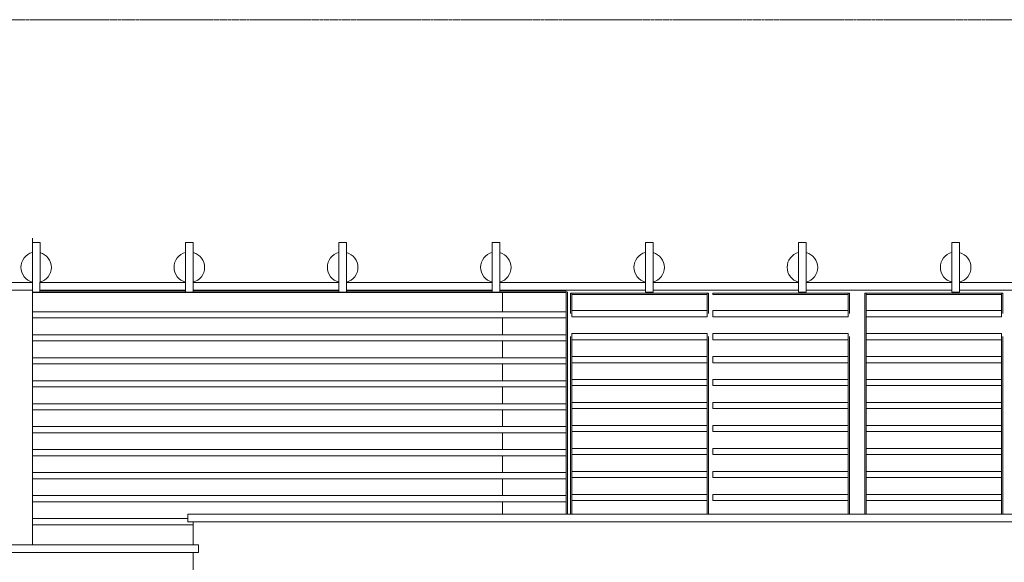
# Model space of a CAD drawing. Header units: millimetres. Extents: x -121668 to 127737, y 1553 to 34854.
# Tile 53 of 99: x 83180 to 89604, y 12360 to 15900. Entities that reach past the tile are written whole.
import ezdxf

# ---------------------------------------------------------------- set-up
doc = ezdxf.new("R2010")
doc.units = ezdxf.units.MM
doc.linetypes.add('Center', pattern=[40, 10, -5, 20, -5])
doc.linetypes.add('Dash', pattern=[6, 3, -3])
for name, color, linetype, lineweight in [('A-DETL-HDLN', 90, 'Dash', 9), ('A-FLOR', 192, 'Continuous', 9), ('A-FLOR-LEVL', 51, 'Continuous', 9), ('A-GENM', 13, 'Continuous', 20), ('A-GLAZ-CWMG', 51, 'Continuous', 20), ('A-WALL', 113, 'Continuous', 20)]:
    doc.layers.add(name, color=color, linetype=linetype, lineweight=lineweight)

# ---------------------------------------------------------------- blocks, each defined once
blk = doc.blocks.new('Walls 13 - Walls 13-9359694-Copy of GBP_SOUTH ELEVATION')
at = {"layer": 'A-WALL'}
for p, q in [((77889.2, 14185), (78839.3, 14185)), ((78839.3, 14135), (77889.2, 14135)), ((78889.2, 14185), (79839.3, 14185)), ((79839.3, 14135), (78889.2, 14135)), ((79889.2, 14185), (80839.3, 14185)), ((80839.3, 14135), (79889.2, 14135)), ((80889.2, 14185), (81839.3, 14185)), ((81839.3, 14135), (80889.2, 14135)), ((81889.2, 14185), (82839.3, 14185)), ((82839.3, 14135), (81889.2, 14135)), ((82889.2, 14185), (83839.3, 14185)), ((83839.3, 14135), (82889.2, 14135)), ((83889.2, 14185), (84839.3, 14185)), ((84839.3, 14135), (83889.2, 14135)), ((84889.2, 14185), (85839.3, 14185)), ((85839.3, 14135), (84889.2, 14135))]:
    blk.add_line(p, q, dxfattribs=at)
blk = doc.blocks.new('Rectangular Mullion - DLN_40 x 120mm _WD_-16830536-Copy of GBP_SOUTH ELEVATION')
at = {"layer": 'A-GLAZ-CWMG'}
for p, q in [((79854.3, 12645), (78839.3, 12645)), ((79889.3, 12605), (78839.3, 12605))]:
    blk.add_line(p, q, dxfattribs=at)
blk = doc.blocks.new('Rectangular Mullion - DLN_40 x 120mm _WD_-V157-Copy of GBP_SOUTH ELEVATION')
at = {"layer": 'A-GLAZ-CWMG'}
for p, q in [((82323.3, 12795), (78839.3, 12795)), ((82323.3, 12795), (82323.3, 12755)), ((82323.3, 12755), (78839.3, 12755))]:
    blk.add_line(p, q, dxfattribs=at)
blk = doc.blocks.new('Rectangular Mullion - DLN_8 x 75mm _WD_-16830537-Copy of GBP_SOUTH ELEVATION')
at = {"layer": 'A-GLAZ-CWMG'}
for p, q in [((82323.3, 14121), (78839.3, 14121)), ((79839.3, 14129), (78889.2, 14129)), ((80839.3, 14129), (79889.2, 14129)), ((81839.3, 14129), (80889.2, 14129)), ((82323.3, 14129), (81889.2, 14129)), ((82323.3, 14129), (82323.3, 14121))]:
    blk.add_line(p, q, dxfattribs=at)
blk = doc.blocks.new('Rectangular Mullion - DLN_40 x 100mm _WD_-11780857-Copy of GBP_SOUTH ELEVATION')
at = {"layer": 'A-GLAZ-CWMG'}
for p, q in [((82359.3, 13812.5), (82359.3, 13852.5)), ((83243.3, 13852.5), (82359.3, 13852.5)), ((83243.3, 13852.5), (83243.3, 13812.5)), ((83243.3, 13812.5), (82359.3, 13812.5))]:
    blk.add_line(p, q, dxfattribs=at)
blk = doc.blocks.new('Rectangular Mullion - DLN_8 x 75mm _WD_-11780552-Copy of GBP_SOUTH ELEVATION')
at = {"layer": 'A-GLAZ-CWMG'}
for p, q in [((82359.3, 14107), (82359.3, 14115)), ((83243.3, 14115), (82359.3, 14115)), ((83243.3, 14107), (82359.3, 14107)), ((83243.3, 14115), (83243.3, 14107))]:
    blk.add_line(p, q, dxfattribs=at)
blk = doc.blocks.new('Rectangular Mullion - DLN_8 x 75mm _WD_-5153721-Copy of GBP_SOUTH ELEVATION')
at = {"layer": 'A-GLAZ-CWMG'}
for p, q in [((82351.3, 12782.5), (82351.3, 12675)), ((82359.3, 12762.5), (82359.3, 12675))]:
    blk.add_line(p, q, dxfattribs=at)
blk = doc.blocks.new('Rectangular Mullion - DLN_8 x 75mm _WD_-V158-Copy of GBP_SOUTH ELEVATION')
at = {"layer": 'A-GLAZ-CWMG'}
for p, q in [((82351.3, 12932.5), (82351.3, 12782.5)), ((82359.3, 12912.5), (82359.3, 12803.5))]:
    blk.add_line(p, q, dxfattribs=at)
blk = doc.blocks.new('Rectangular Mullion - DLN_8 x 75mm _WD_-V159-Copy of GBP_SOUTH ELEVATION')
at = {"layer": 'A-GLAZ-CWMG'}
for p, q in [((82351.3, 13082.5), (82351.3, 12932.5)), ((82359.3, 13062.5), (82359.3, 12952.5))]:
    blk.add_line(p, q, dxfattribs=at)
blk = doc.blocks.new('Rectangular Mullion - DLN_8 x 75mm _WD_-11780775-Copy of GBP_SOUTH ELEVATION')
at = {"layer": 'A-GLAZ-CWMG'}
for p, q in [((82351.3, 14115), (82359.3, 14115)), ((82351.3, 14115), (82351.3, 13982.5)), ((82359.3, 14115), (82359.3, 14002.5))]:
    blk.add_line(p, q, dxfattribs=at)
blk = doc.blocks.new('Rectangular Mullion - DLN_8 x 75mm _WD_-11780776-Copy of GBP_SOUTH ELEVATION')
at = {"layer": 'A-GLAZ-CWMG'}
for p, q in [((83243.3, 14115), (83251.3, 14115)), ((83243.3, 14002.5), (83243.3, 14115)), ((83251.3, 13982.5), (83251.3, 14115))]:
    blk.add_line(p, q, dxfattribs=at)
blk = doc.blocks.new('Rectangular Mullion - DLN_8 x 75mm _WD_-5153724-Copy of GBP_SOUTH ELEVATION')
at = {"layer": 'A-GLAZ-CWMG'}
for p, q in [((83243.3, 12675), (83243.3, 12762.5)), ((83251.3, 12675), (83251.3, 12782.5))]:
    blk.add_line(p, q, dxfattribs=at)
blk = doc.blocks.new('Rectangular Mullion - DLN_8 x 75mm _WD_-V160-Copy of GBP_SOUTH ELEVATION')
at = {"layer": 'A-GLAZ-CWMG'}
for p, q in [((83251.3, 12782.5), (83251.3, 12932.5)), ((83243.3, 12803.5), (83243.3, 12912.5))]:
    blk.add_line(p, q, dxfattribs=at)
blk = doc.blocks.new('Rectangular Mullion - DLN_8 x 75mm _WD_-V161-Copy of GBP_SOUTH ELEVATION')
at = {"layer": 'A-GLAZ-CWMG'}
for p, q in [((83243.3, 12952.5), (83243.3, 13062.5)), ((83251.3, 12932.5), (83251.3, 13082.5))]:
    blk.add_line(p, q, dxfattribs=at)
blk = doc.blocks.new('Rectangular Mullion - DLN_8 x 75mm _WD_-V162-Copy of GBP_SOUTH ELEVATION')
at = {"layer": 'A-GLAZ-CWMG'}
for p, q in [((82323.3, 12675), (82323.3, 12755)), ((82331.3, 12675), (82331.3, 12775))]:
    blk.add_line(p, q, dxfattribs=at)
blk = doc.blocks.new('Rectangular Mullion - DLN_8 x 75mm _WD_-V163-Copy of GBP_SOUTH ELEVATION')
at = {"layer": 'A-GLAZ-CWMG'}
for p, q in [((82323.3, 13995), (82323.3, 14125)), ((82331.3, 13975), (82331.3, 14125))]:
    blk.add_line(p, q, dxfattribs=at)
blk = doc.blocks.new('Rectangular Mullion - DLN_40 x 120mm _WD_-12433719-Copy of GBP_SOUTH ELEVATION')
at = {"layer": 'A-GLAZ-CWMG'}
for p, q in [((83279.3, 12762.5), (83279.3, 12802.5)), ((84163.3, 12802.5), (83279.3, 12802.5)), ((84163.3, 12802.5), (84163.3, 12762.5)), ((84163.3, 12762.5), (83279.3, 12762.5))]:
    blk.add_line(p, q, dxfattribs=at)
blk = doc.blocks.new('DLN_Banner hook - DLN_Banner hook-13170166-Copy of GBP_SOUTH ELEVATION')
at = {"layer": 'A-GENM'}
for p, q in [((83889.3, 14447.4), (83839.3, 14447.4)), ((83839.3, 14447.4), (83839.3, 14381.5)), ((83889.3, 14380.4), (83889.3, 14447.4)), ((83839.3, 14381.5), (83839.3, 14187.8)), ((83889.3, 14380.4), (83889.3, 14188.2)), ((83839.3, 14273.4), (83839.3, 14295.9)), ((83889.3, 14295.9), (83889.3, 14273.4)), ((83839.3, 14187.8), (83839.3, 14121.9)), ((83889.2, 14121.9), (83889.2, 14188.1)), ((83839.3, 14121.9), (83889.2, 14121.9))]:
    blk.add_line(p, q, dxfattribs=at)
for centre, radius, start, end in [((83864.3, 14284.6), 100, 104.47751, 255.52249), ((83864.3, 14284.3), 99.3, 284.49646, 75.44474)]:
    blk.add_arc(centre, radius, start, end, dxfattribs=at)

msp = doc.modelspace()

# ---------------------------------------------------------------- linework, layer by layer
at = {"layer": 'A-DETL-HDLN'}
msp.add_line((93212.1, 15900), (41637.1, 15900), dxfattribs=at)
at = {"layer": 'A-FLOR'}
for p, q in [((84277.1, 12675), (92512.1, 12675)), ((84277.1, 12675), (84277.1, 12625)), ((98497.1, 12625), (84277.1, 12625)), ((71214.6, 12475), (84347.1, 12475)), ((84347.1, 12475), (84347.1, 12425)), ((84347.1, 12425), (71234.6, 12425))]:
    msp.add_line(p, q, dxfattribs=at)
at = {"layer": 'A-FLOR-LEVL', "linetype": 'Center', "lineweight": 5}
msp.add_line((23844.7, 15900), (112725.8, 15900), dxfattribs=at)
at = {"layer": 'A-WALL'}
for p, q in [((83262.1, 14475), (83262.1, 14447.4)), ((86328.9, 14129), (86328.9, 14135)), ((83262.1, 14119.9), (83262.1, 12475)), ((86328.9, 13995), (86328.9, 14119.9)), ((86328.9, 13845), (86328.9, 13955)), ((86328.9, 13695), (86328.9, 13805)), ((86328.9, 13545), (86328.9, 13655)), ((86328.9, 13395), (86328.9, 13505)), ((86328.9, 13245), (86328.9, 13355)), ((86328.9, 13095), (86328.9, 13205)), ((86328.9, 12945), (86328.9, 13055)), ((86328.9, 12795), (86328.9, 12905)), ((86328.9, 12675), (86328.9, 12755))]:
    msp.add_line(p, q, dxfattribs=at)
at = {"layer": 'A-WALL', "lineweight": 15}
for p, q in [((84312.1, 12625), (84312.1, 12475)), ((84312.1, 12425), (84312.1, 11450))]:
    msp.add_line(p, q, dxfattribs=at)

# ---------------------------------------------------------------- block references
at = {"layer": 'A-GENM'}
for p in [(-577.2, 0), (422.8, 0), (1422.8, 0), (2422.8, 0), (3422.8, 0), (4422.8, 0), (5422.8, 0)]:
    msp.add_blockref('DLN_Banner hook - DLN_Banner hook-13170166-Copy of GBP_SOUTH ELEVATION', p, dxfattribs=at)
at = {"layer": 'A-GLAZ-CWMG'}
for name, p in [('Rectangular Mullion - DLN_8 x 75mm _WD_-16830537-Copy of GBP_SOUTH ELEVATION', (4422.8, 0)), ('Rectangular Mullion - DLN_8 x 75mm _WD_-V163-Copy of GBP_SOUTH ELEVATION', (4422.8, 0)), ('Rectangular Mullion - DLN_8 x 75mm _WD_-11780775-Copy of GBP_SOUTH ELEVATION', (4422.8, 0)), ('Rectangular Mullion - DLN_8 x 75mm _WD_-11780552-Copy of GBP_SOUTH ELEVATION', (4422.8, 0)), ('Rectangular Mullion - DLN_8 x 75mm _WD_-11780776-Copy of GBP_SOUTH ELEVATION', (4422.8, 0)), ('Rectangular Mullion - DLN_8 x 75mm _WD_-11780552-Copy of GBP_SOUTH ELEVATION', (5342.8, 0)), ('Rectangular Mullion - DLN_8 x 75mm _WD_-11780776-Copy of GBP_SOUTH ELEVATION', (5342.8, 0)), ('Rectangular Mullion - DLN_8 x 75mm _WD_-11780775-Copy of GBP_SOUTH ELEVATION', (6342.8, 0)), ('Rectangular Mullion - DLN_8 x 75mm _WD_-11780552-Copy of GBP_SOUTH ELEVATION', (6342.8, 0)), ('Rectangular Mullion - DLN_8 x 75mm _WD_-11780776-Copy of GBP_SOUTH ELEVATION', (6342.8, 0)), ('Rectangular Mullion - DLN_40 x 120mm _WD_-V157-Copy of GBP_SOUTH ELEVATION', (4422.8, 1200)), ('Rectangular Mullion - DLN_8 x 75mm _WD_-V161-Copy of GBP_SOUTH ELEVATION', (3502.8, 892.5)), ('Rectangular Mullion - DLN_40 x 100mm _WD_-11780857-Copy of GBP_SOUTH ELEVATION', (4422.8, 150)), ('Rectangular Mullion - DLN_40 x 120mm _WD_-12433719-Copy of GBP_SOUTH ELEVATION', (4422.8, 1200)), ('Rectangular Mullion - DLN_8 x 75mm _WD_-V159-Copy of GBP_SOUTH ELEVATION', (6342.8, 900)), ('Rectangular Mullion - DLN_40 x 120mm _WD_-12433719-Copy of GBP_SOUTH ELEVATION', (5422.8, 1200)), ('Rectangular Mullion - DLN_40 x 120mm _WD_-V157-Copy of GBP_SOUTH ELEVATION', (4422.8, 1050)), ('Rectangular Mullion - DLN_8 x 75mm _WD_-V161-Copy of GBP_SOUTH ELEVATION', (3502.8, 742.5)), ('Rectangular Mullion - DLN_8 x 75mm _WD_-V159-Copy of GBP_SOUTH ELEVATION', (4422.8, 750)), ('Rectangular Mullion - DLN_40 x 100mm _WD_-11780857-Copy of GBP_SOUTH ELEVATION', (4422.8, 0)), ('Rectangular Mullion - DLN_8 x 75mm _WD_-V161-Copy of GBP_SOUTH ELEVATION', (4422.8, 750)), ('Rectangular Mullion - DLN_40 x 120mm _WD_-12433719-Copy of GBP_SOUTH ELEVATION', (4422.8, 1050)), ('Rectangular Mullion - DLN_8 x 75mm _WD_-V161-Copy of GBP_SOUTH ELEVATION', (5342.8, 750)), ('Rectangular Mullion - DLN_8 x 75mm _WD_-V159-Copy of GBP_SOUTH ELEVATION', (6342.8, 750)), ('Rectangular Mullion - DLN_40 x 120mm _WD_-12433719-Copy of GBP_SOUTH ELEVATION', (5422.8, 1050)), ('Rectangular Mullion - DLN_8 x 75mm _WD_-V161-Copy of GBP_SOUTH ELEVATION', (6342.8, 750)), ('Rectangular Mullion - DLN_40 x 120mm _WD_-V157-Copy of GBP_SOUTH ELEVATION', (4422.8, 900)), ('Rectangular Mullion - DLN_40 x 100mm _WD_-11780857-Copy of GBP_SOUTH ELEVATION', (4422.8, -150)), ('Rectangular Mullion - DLN_40 x 120mm _WD_-12433719-Copy of GBP_SOUTH ELEVATION', (4422.8, 900)), ('Rectangular Mullion - DLN_40 x 120mm _WD_-12433719-Copy of GBP_SOUTH ELEVATION', (5422.8, 900)), ('Rectangular Mullion - DLN_8 x 75mm _WD_-V161-Copy of GBP_SOUTH ELEVATION', (3502.8, 592.5)), ('Rectangular Mullion - DLN_8 x 75mm _WD_-V159-Copy of GBP_SOUTH ELEVATION', (4422.8, 600)), ('Rectangular Mullion - DLN_8 x 75mm _WD_-V161-Copy of GBP_SOUTH ELEVATION', (4422.8, 600)), ('Rectangular Mullion - DLN_8 x 75mm _WD_-V161-Copy of GBP_SOUTH ELEVATION', (5342.8, 600)), ('Rectangular Mullion - DLN_8 x 75mm _WD_-V159-Copy of GBP_SOUTH ELEVATION', (6342.8, 600)), ('Rectangular Mullion - DLN_8 x 75mm _WD_-V161-Copy of GBP_SOUTH ELEVATION', (6342.8, 600)), ('Rectangular Mullion - DLN_40 x 120mm _WD_-V157-Copy of GBP_SOUTH ELEVATION', (4422.8, 750)), ('Rectangular Mullion - DLN_8 x 75mm _WD_-V161-Copy of GBP_SOUTH ELEVATION', (3502.8, 442.5)), ('Rectangular Mullion - DLN_8 x 75mm _WD_-V159-Copy of GBP_SOUTH ELEVATION', (4422.8, 450)), ('Rectangular Mullion - DLN_40 x 100mm _WD_-11780857-Copy of GBP_SOUTH ELEVATION', (4422.8, -300)), ('Rectangular Mullion - DLN_8 x 75mm _WD_-V161-Copy of GBP_SOUTH ELEVATION', (4422.8, 450)), ('Rectangular Mullion - DLN_40 x 120mm _WD_-12433719-Copy of GBP_SOUTH ELEVATION', (4422.8, 750)), ('Rectangular Mullion - DLN_8 x 75mm _WD_-V161-Copy of GBP_SOUTH ELEVATION', (5342.8, 450)), ('Rectangular Mullion - DLN_8 x 75mm _WD_-V159-Copy of GBP_SOUTH ELEVATION', (6342.8, 450)), ('Rectangular Mullion - DLN_40 x 120mm _WD_-12433719-Copy of GBP_SOUTH ELEVATION', (5422.8, 750)), ('Rectangular Mullion - DLN_8 x 75mm _WD_-V161-Copy of GBP_SOUTH ELEVATION', (6342.8, 450)), ('Rectangular Mullion - DLN_40 x 120mm _WD_-V157-Copy of GBP_SOUTH ELEVATION', (4422.8, 600)), ('Rectangular Mullion - DLN_8 x 75mm _WD_-V161-Copy of GBP_SOUTH ELEVATION', (3502.8, 292.5)), ('Rectangular Mullion - DLN_8 x 75mm _WD_-V159-Copy of GBP_SOUTH ELEVATION', (4422.8, 300)), ('Rectangular Mullion - DLN_40 x 100mm _WD_-11780857-Copy of GBP_SOUTH ELEVATION', (4422.8, -450)), ('Rectangular Mullion - DLN_8 x 75mm _WD_-V161-Copy of GBP_SOUTH ELEVATION', (4422.8, 300)), ('Rectangular Mullion - DLN_40 x 120mm _WD_-12433719-Copy of GBP_SOUTH ELEVATION', (4422.8, 600)), ('Rectangular Mullion - DLN_8 x 75mm _WD_-V161-Copy of GBP_SOUTH ELEVATION', (5342.8, 300)), ('Rectangular Mullion - DLN_8 x 75mm _WD_-V159-Copy of GBP_SOUTH ELEVATION', (6342.8, 300)), ('Rectangular Mullion - DLN_40 x 120mm _WD_-12433719-Copy of GBP_SOUTH ELEVATION', (5422.8, 600)), ('Rectangular Mullion - DLN_8 x 75mm _WD_-V161-Copy of GBP_SOUTH ELEVATION', (6342.8, 300)), ('Rectangular Mullion - DLN_40 x 120mm _WD_-V157-Copy of GBP_SOUTH ELEVATION', (4422.8, 450)), ('Rectangular Mullion - DLN_40 x 100mm _WD_-11780857-Copy of GBP_SOUTH ELEVATION', (4422.8, -600)), ('Rectangular Mullion - DLN_40 x 120mm _WD_-12433719-Copy of GBP_SOUTH ELEVATION', (4422.8, 450)), ('Rectangular Mullion - DLN_40 x 120mm _WD_-12433719-Copy of GBP_SOUTH ELEVATION', (5422.8, 450)), ('Rectangular Mullion - DLN_8 x 75mm _WD_-V161-Copy of GBP_SOUTH ELEVATION', (3502.8, 142.5)), ('Rectangular Mullion - DLN_8 x 75mm _WD_-V159-Copy of GBP_SOUTH ELEVATION', (4422.8, 150)), ('Rectangular Mullion - DLN_8 x 75mm _WD_-V161-Copy of GBP_SOUTH ELEVATION', (4422.8, 150)), ('Rectangular Mullion - DLN_8 x 75mm _WD_-V161-Copy of GBP_SOUTH ELEVATION', (5342.8, 150)), ('Rectangular Mullion - DLN_8 x 75mm _WD_-V159-Copy of GBP_SOUTH ELEVATION', (6342.8, 150)), ('Rectangular Mullion - DLN_8 x 75mm _WD_-V161-Copy of GBP_SOUTH ELEVATION', (6342.8, 150)), ('Rectangular Mullion - DLN_40 x 120mm _WD_-V157-Copy of GBP_SOUTH ELEVATION', (4422.8, 300)), ('Rectangular Mullion - DLN_8 x 75mm _WD_-V161-Copy of GBP_SOUTH ELEVATION', (3502.8, -7.5)), ('Rectangular Mullion - DLN_8 x 75mm _WD_-V159-Copy of GBP_SOUTH ELEVATION', (4422.8, 0)), ('Rectangular Mullion - DLN_40 x 100mm _WD_-11780857-Copy of GBP_SOUTH ELEVATION', (4422.8, -750)), ('Rectangular Mullion - DLN_8 x 75mm _WD_-V161-Copy of GBP_SOUTH ELEVATION', (4422.8, 0)), ('Rectangular Mullion - DLN_40 x 120mm _WD_-12433719-Copy of GBP_SOUTH ELEVATION', (4422.8, 300)), ('Rectangular Mullion - DLN_8 x 75mm _WD_-V161-Copy of GBP_SOUTH ELEVATION', (5342.8, 0)), ('Rectangular Mullion - DLN_8 x 75mm _WD_-V159-Copy of GBP_SOUTH ELEVATION', (6342.8, 0)), ('Rectangular Mullion - DLN_40 x 120mm _WD_-12433719-Copy of GBP_SOUTH ELEVATION', (5422.8, 300)), ('Rectangular Mullion - DLN_8 x 75mm _WD_-V161-Copy of GBP_SOUTH ELEVATION', (6342.8, 0)), ('Rectangular Mullion - DLN_40 x 120mm _WD_-V157-Copy of GBP_SOUTH ELEVATION', (4422.8, 150)), ('Rectangular Mullion - DLN_8 x 75mm _WD_-V161-Copy of GBP_SOUTH ELEVATION', (3502.8, -157.5)), ('Rectangular Mullion - DLN_8 x 75mm _WD_-V158-Copy of GBP_SOUTH ELEVATION', (4422.8, 0)), ('Rectangular Mullion - DLN_40 x 100mm _WD_-11780857-Copy of GBP_SOUTH ELEVATION', (4422.8, -900)), ('Rectangular Mullion - DLN_8 x 75mm _WD_-V160-Copy of GBP_SOUTH ELEVATION', (4422.8, 0)), ('Rectangular Mullion - DLN_40 x 120mm _WD_-12433719-Copy of GBP_SOUTH ELEVATION', (4422.8, 150)), ('Rectangular Mullion - DLN_8 x 75mm _WD_-V160-Copy of GBP_SOUTH ELEVATION', (5342.8, 0)), ('Rectangular Mullion - DLN_8 x 75mm _WD_-V158-Copy of GBP_SOUTH ELEVATION', (6342.8, 0)), ('Rectangular Mullion - DLN_40 x 120mm _WD_-12433719-Copy of GBP_SOUTH ELEVATION', (5422.8, 150)), ('Rectangular Mullion - DLN_8 x 75mm _WD_-V160-Copy of GBP_SOUTH ELEVATION', (6342.8, 0)), ('Rectangular Mullion - DLN_40 x 120mm _WD_-V157-Copy of GBP_SOUTH ELEVATION', (4422.8, 0)), ('Rectangular Mullion - DLN_40 x 100mm _WD_-11780857-Copy of GBP_SOUTH ELEVATION', (4422.8, -1050)), ('Rectangular Mullion - DLN_40 x 120mm _WD_-12433719-Copy of GBP_SOUTH ELEVATION', (4422.8, 0)), ('Rectangular Mullion - DLN_40 x 120mm _WD_-12433719-Copy of GBP_SOUTH ELEVATION', (5422.8, 0)), ('Rectangular Mullion - DLN_8 x 75mm _WD_-V162-Copy of GBP_SOUTH ELEVATION', (4422.8, 0)), ('Rectangular Mullion - DLN_8 x 75mm _WD_-5153721-Copy of GBP_SOUTH ELEVATION', (4422.8, 0)), ('Rectangular Mullion - DLN_8 x 75mm _WD_-5153724-Copy of GBP_SOUTH ELEVATION', (4422.8, 0)), ('Rectangular Mullion - DLN_8 x 75mm _WD_-5153724-Copy of GBP_SOUTH ELEVATION', (5342.8, 0)), ('Rectangular Mullion - DLN_8 x 75mm _WD_-5153721-Copy of GBP_SOUTH ELEVATION', (6342.8, 0)), ('Rectangular Mullion - DLN_8 x 75mm _WD_-5153724-Copy of GBP_SOUTH ELEVATION', (6342.8, 0)), ('Rectangular Mullion - DLN_40 x 120mm _WD_-16830536-Copy of GBP_SOUTH ELEVATION', (4422.8, 0))]:
    msp.add_blockref(name, p, dxfattribs=at)
at = {"layer": 'A-WALL'}
msp.add_blockref('Walls 13 - Walls 13-9359694-Copy of GBP_SOUTH ELEVATION', (4422.8, 0), dxfattribs=at)

doc.saveas('drawing.dxf')
